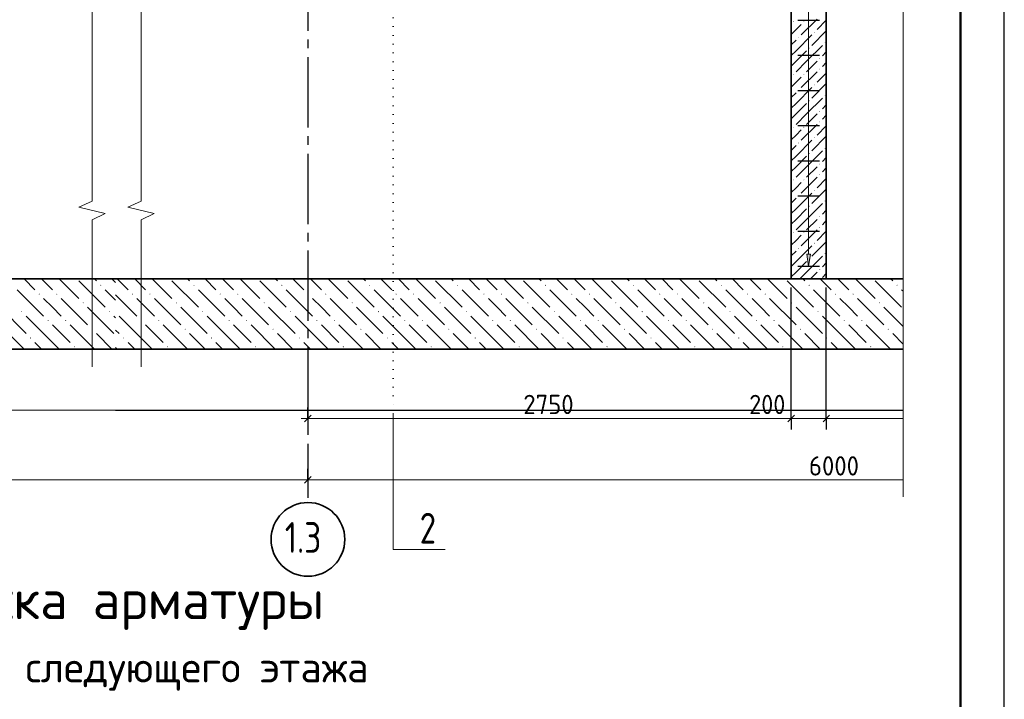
# Model space of a CAD drawing. Header units: millimetres. Extents: x 0 to 50400, y 0 to 35640.
# Tile 17 of 18: x 36957 to 50400, y 17378 to 26659. Entities that reach past the tile are written whole.
import ezdxf

# ---------------------------------------------------------------- set-up
doc = ezdxf.new("R2010")
doc.units = ezdxf.units.MM
for name, pattern in [('______2', [324, 240, -84]), ('______5', [1320, 960, -120, 120, -120]), ('______9', [120, 0, -120])]:
    doc.linetypes.add(name, pattern=pattern)
for name, color, linetype, lineweight in [('Standard', 7, 'Continuous', 25), ('ЖБ Плита Фундамента верхний уровень', 7, 'Continuous', 35), ('ЖБ Стена верхний уровень', 7, 'Continuous', 35), ('Сечения символ', 7, 'Continuous', 25)]:
    doc.layers.add(name, color=color, linetype=linetype, lineweight=lineweight)
doc.layers.add('Оси', color=7, linetype='______5', true_color=0x656565)
doc.layers.add('Стена Хомут', color=7, linetype='______2', true_color=0xa0a0a0)
doc.styles.add('ISOCPEUR', font='txt')

msp = doc.modelspace()

# ---------------------------------------------------------------- hatches: boundary and pattern name
at = {"layer": 'ЖБ Плита Фундамента верхний уровень', "linetype": 'Continuous', "lineweight": 18, "transparency": 33554687}
for points in [[(38057, 23032), (38064, 23040), (38072, 23032), (38064, 23025)], [(39328, 23032), (39336, 23040), (39343, 23032), (39336, 23025)], [(40528, 23032), (40536, 23040), (40543, 23032), (40536, 23025)], [(41728, 23032), (41736, 23040), (41743, 23032), (41736, 23025)], [(42928, 23032), (42936, 23040), (42943, 23032), (42936, 23025)], [(44128, 23032), (44136, 23040), (44143, 23032), (44136, 23025)], [(45328, 23032), (45336, 23040), (45343, 23032), (45336, 23025)], [(46528, 23032), (46536, 23040), (46543, 23032), (46536, 23025)], [(47728, 23032), (47736, 23040), (47743, 23032), (47736, 23025)], [(48928, 23032), (48936, 23040), (48943, 23032), (48936, 23025)], [(37217, 22912), (37224, 22920), (37232, 22912), (37224, 22905)], [(37457, 22912), (37464, 22920), (37472, 22912), (37464, 22905)], [(38488, 22912), (38496, 22920), (38503, 22912), (38496, 22905)], [(38728, 22912), (38736, 22920), (38743, 22912), (38736, 22905)], [(39688, 22912), (39696, 22920), (39703, 22912), (39696, 22905)], [(39928, 22912), (39936, 22920), (39943, 22912), (39936, 22905)], [(40888, 22912), (40896, 22920), (40903, 22912), (40896, 22905)], [(41128, 22912), (41136, 22920), (41143, 22912), (41136, 22905)], [(42088, 22912), (42096, 22920), (42103, 22912), (42096, 22905)], [(42328, 22912), (42336, 22920), (42343, 22912), (42336, 22905)], [(43288, 22912), (43296, 22920), (43303, 22912), (43296, 22905)], [(43528, 22912), (43536, 22920), (43543, 22912), (43536, 22905)], [(44488, 22912), (44496, 22920), (44503, 22912), (44496, 22905)], [(44728, 22912), (44736, 22920), (44743, 22912), (44736, 22905)], [(45688, 22912), (45696, 22920), (45703, 22912), (45696, 22905)], [(45928, 22912), (45936, 22920), (45943, 22912), (45936, 22905)], [(46888, 22912), (46896, 22920), (46903, 22912), (46896, 22905)], [(47128, 22912), (47136, 22920), (47143, 22912), (47136, 22905)], [(48088, 22912), (48096, 22920), (48103, 22912), (48096, 22905)], [(48328, 22912), (48336, 22920), (48343, 22912), (48336, 22905)], [(37817, 22792), (37824, 22800), (37832, 22792), (37824, 22785)], [(39088, 22792), (39096, 22800), (39103, 22792), (39096, 22785)], [(40288, 22792), (40296, 22800), (40303, 22792), (40296, 22785)], [(41488, 22792), (41496, 22800), (41503, 22792), (41496, 22785)], [(42688, 22792), (42696, 22800), (42703, 22792), (42696, 22785)], [(43888, 22792), (43896, 22800), (43903, 22792), (43896, 22785)], [(45088, 22792), (45096, 22800), (45103, 22792), (45096, 22785)], [(46288, 22792), (46296, 22800), (46303, 22792), (46296, 22785)], [(47488, 22792), (47496, 22800), (47503, 22792), (47496, 22785)], [(48688, 22792), (48696, 22800), (48703, 22792), (48696, 22785)], [(36977, 22672), (36984, 22680), (36992, 22672), (36984, 22665)], [(38177, 22672), (38184, 22680), (38192, 22672), (38184, 22665)], [(39448, 22672), (39456, 22680), (39463, 22672), (39456, 22665)], [(40648, 22672), (40656, 22680), (40663, 22672), (40656, 22665)], [(41848, 22672), (41856, 22680), (41863, 22672), (41856, 22665)], [(43048, 22672), (43056, 22680), (43063, 22672), (43056, 22665)], [(44248, 22672), (44256, 22680), (44263, 22672), (44256, 22665)], [(45448, 22672), (45456, 22680), (45463, 22672), (45456, 22665)], [(46648, 22672), (46656, 22680), (46663, 22672), (46656, 22665)], [(47848, 22672), (47856, 22680), (47863, 22672), (47856, 22665)], [(37337, 22552), (37344, 22560), (37352, 22552), (37344, 22545)], [(37577, 22552), (37584, 22560), (37592, 22552), (37584, 22545)], [(38608, 22552), (38616, 22560), (38623, 22552), (38616, 22545)], [(38848, 22552), (38856, 22560), (38863, 22552), (38856, 22545)], [(39808, 22552), (39816, 22560), (39823, 22552), (39816, 22545)], [(40048, 22552), (40056, 22560), (40063, 22552), (40056, 22545)], [(41008, 22552), (41016, 22560), (41023, 22552), (41016, 22545)], [(41248, 22552), (41256, 22560), (41263, 22552), (41256, 22545)], [(42208, 22552), (42216, 22560), (42223, 22552), (42216, 22545)], [(42448, 22552), (42456, 22560), (42463, 22552), (42456, 22545)], [(43408, 22552), (43416, 22560), (43423, 22552), (43416, 22545)], [(43648, 22552), (43656, 22560), (43663, 22552), (43656, 22545)], [(44608, 22552), (44616, 22560), (44623, 22552), (44616, 22545)], [(44848, 22552), (44856, 22560), (44863, 22552), (44856, 22545)], [(45808, 22552), (45816, 22560), (45823, 22552), (45816, 22545)], [(46048, 22552), (46056, 22560), (46063, 22552), (46056, 22545)], [(47008, 22552), (47016, 22560), (47023, 22552), (47016, 22545)], [(47248, 22552), (47256, 22560), (47263, 22552), (47256, 22545)], [(48208, 22552), (48216, 22560), (48223, 22552), (48216, 22545)], [(48448, 22552), (48456, 22560), (48463, 22552), (48456, 22545)], [(37097, 22312), (37104, 22320), (37112, 22312), (37104, 22305)], [(37937, 22432), (37944, 22440), (37952, 22432), (37944, 22425)], [(38368, 22312), (38376, 22320), (38383, 22312), (38376, 22305)], [(39208, 22432), (39216, 22440), (39223, 22432), (39216, 22425)], [(39568, 22312), (39576, 22320), (39583, 22312), (39576, 22305)], [(40408, 22432), (40416, 22440), (40423, 22432), (40416, 22425)], [(40768, 22312), (40776, 22320), (40783, 22312), (40776, 22305)], [(41608, 22432), (41616, 22440), (41623, 22432), (41616, 22425)], [(41968, 22312), (41976, 22320), (41983, 22312), (41976, 22305)], [(42808, 22432), (42816, 22440), (42823, 22432), (42816, 22425)], [(43168, 22312), (43176, 22320), (43183, 22312), (43176, 22305)], [(44008, 22432), (44016, 22440), (44023, 22432), (44016, 22425)], [(44368, 22312), (44376, 22320), (44383, 22312), (44376, 22305)], [(45208, 22432), (45216, 22440), (45223, 22432), (45216, 22425)], [(45568, 22312), (45576, 22320), (45583, 22312), (45576, 22305)], [(46408, 22432), (46416, 22440), (46423, 22432), (46416, 22425)], [(46768, 22312), (46776, 22320), (46783, 22312), (46776, 22305)], [(47608, 22432), (47616, 22440), (47623, 22432), (47616, 22425)], [(47968, 22312), (47976, 22320), (47983, 22312), (47976, 22305)], [(48808, 22432), (48816, 22440), (48823, 22432), (48816, 22425)], [(37697, 22192), (37704, 22200), (37712, 22192), (37704, 22185)], [(38968, 22192), (38976, 22200), (38983, 22192), (38976, 22185)], [(40168, 22192), (40176, 22200), (40183, 22192), (40176, 22185)], [(41368, 22192), (41376, 22200), (41383, 22192), (41376, 22185)], [(42568, 22192), (42576, 22200), (42583, 22192), (42576, 22185)], [(43768, 22192), (43776, 22200), (43783, 22192), (43776, 22185)], [(44968, 22192), (44976, 22200), (44983, 22192), (44976, 22185)], [(46168, 22192), (46176, 22200), (46183, 22192), (46176, 22185)], [(47368, 22192), (47376, 22200), (47383, 22192), (47376, 22185)], [(48568, 22192), (48576, 22200), (48583, 22192), (48576, 22185)]]:
    msp.add_hatch(color=7, dxfattribs=at).paths.add_polyline_path(points, flags=16)
at = {"layer": 'ЖБ Стена верхний уровень', "linetype": 'Continuous', "lineweight": 18, "transparency": 33554687}
for points in [[(47514, 26632), (47520, 26638), (47526, 26632), (47520, 26626)], [(47658, 26632), (47664, 26638), (47670, 26632), (47664, 26626)], [(47802, 26488), (47808, 26494), (47814, 26488), (47808, 26482)], [(47586, 26416), (47592, 26422), (47598, 26416), (47592, 26410)], [(47946, 26344), (47952, 26350), (47958, 26344), (47952, 26338)], [(47730, 26272), (47736, 26278), (47742, 26272), (47736, 26266)], [(47874, 26128), (47880, 26134), (47886, 26128), (47880, 26122)], [(47874, 25984), (47880, 25990), (47886, 25984), (47880, 25978)], [(47514, 25912), (47520, 25918), (47526, 25912), (47520, 25906)], [(47658, 25912), (47664, 25918), (47670, 25912), (47664, 25906)], [(47586, 25696), (47592, 25702), (47598, 25696), (47592, 25690)], [(47802, 25768), (47808, 25774), (47814, 25768), (47808, 25762)], [(47730, 25552), (47736, 25558), (47742, 25552), (47736, 25546)], [(47946, 25624), (47952, 25630), (47958, 25624), (47952, 25618)], [(47874, 25408), (47880, 25414), (47886, 25408), (47880, 25402)], [(47514, 25192), (47520, 25198), (47526, 25192), (47520, 25186)], [(47658, 25192), (47664, 25198), (47670, 25192), (47664, 25186)], [(47874, 25264), (47880, 25270), (47886, 25264), (47880, 25258)], [(47802, 25048), (47808, 25054), (47814, 25048), (47808, 25042)], [(47586, 24976), (47592, 24982), (47598, 24976), (47592, 24970)], [(47946, 24904), (47952, 24910), (47958, 24904), (47952, 24898)], [(47730, 24832), (47736, 24838), (47742, 24832), (47736, 24826)], [(47874, 24688), (47880, 24694), (47886, 24688), (47880, 24682)], [(47514, 24472), (47520, 24478), (47526, 24472), (47520, 24466)], [(47658, 24472), (47664, 24478), (47670, 24472), (47664, 24466)], [(47874, 24544), (47880, 24550), (47886, 24544), (47880, 24538)], [(47802, 24328), (47808, 24334), (47814, 24328), (47808, 24322)], [(47586, 24256), (47592, 24262), (47598, 24256), (47592, 24250)], [(47730, 24112), (47736, 24118), (47742, 24112), (47736, 24106)], [(47946, 24184), (47952, 24190), (47958, 24184), (47952, 24178)], [(47874, 23968), (47880, 23974), (47886, 23968), (47880, 23962)], [(47874, 23824), (47880, 23830), (47886, 23824), (47880, 23818)], [(47514, 23752), (47520, 23758), (47526, 23752), (47520, 23746)], [(47658, 23752), (47664, 23758), (47670, 23752), (47664, 23746)], [(47586, 23536), (47592, 23542), (47598, 23536), (47592, 23530)], [(47802, 23608), (47808, 23614), (47814, 23608), (47808, 23602)], [(47730, 23392), (47736, 23398), (47742, 23392), (47736, 23386)], [(47946, 23464), (47952, 23470), (47958, 23464), (47952, 23458)], [(47874, 23248), (47880, 23254), (47886, 23248), (47880, 23242)]]:
    msp.add_hatch(color=7, dxfattribs=at).paths.add_polyline_path(points, flags=16)
at = {"layer": 'Стена Хомут', "linetype": 'Continuous', "lineweight": 13, "transparency": 33554687}
msp.add_hatch(color=7, dxfattribs=at).paths.add_polyline_path([(47752, 23457), (47728, 23289), (47704, 23457)], flags=16)

# ---------------------------------------------------------------- linework, layer by layer
at = {"layer": 'Standard', "color": 7, "linetype": 'Continuous', "lineweight": 13, "transparency": 33554687}
for p, q in [((49020, 32144), (49020, 20144)), ((37946, 28199), (37946, 26191)), ((38615, 28199), (38615, 26191)), ((37946, 26191), (37946, 24182)), ((38615, 26191), (38615, 24182)), ((37946, 24182), (37766, 24097)), ((37766, 24097), (38126, 24011)), ((38615, 24182), (38435, 24097)), ((38435, 24097), (38795, 24011)), ((38126, 24011), (37946, 23926)), ((38795, 24011), (38615, 23926)), ((37946, 23926), (37946, 21917)), ((38615, 23926), (38615, 21917)), ((37946, 21917), (37946, 21917)), ((38615, 21917), (38615, 21917)), ((40890, 21213), (40800, 21213)), ((40890, 21213), (47490, 21213)), ((47490, 21213), (47970, 21213)), ((47970, 21213), (49018, 21213)), ((38267, 20374), (36115, 20374)), ((40890, 20374), (38267, 20374)), ((49018, 20374), (40890, 20374))]:
    msp.add_line(p, q, dxfattribs=at)
at = {"layer": 'Standard', "color": 254, "linetype": 'Continuous', "lineweight": 18, "true_color": 0xc4c4ff, "transparency": 33554687}
msp.add_line((36115, 21329), (38267, 21329), dxfattribs=at)
at = {"layer": 'Standard', "color": 254, "linetype": 'Continuous', "lineweight": 25, "true_color": 0xc4c4ff, "transparency": 33554687}
msp.add_line((38267, 21329), (49018, 21329), dxfattribs=at)
at = {"layer": 'Standard', "color": 7, "linetype": 'Continuous', "lineweight": 25, "transparency": 33554687}
for p, q in [((40845, 21168), (40935, 21258)), ((47445, 21168), (47535, 21258)), ((47925, 21168), (48015, 21258)), ((40935, 20419), (40845, 20329))]:
    msp.add_line(p, q, dxfattribs=at)
at = {"layer": 'Standard', "color": 7, "linetype": 'Continuous', "lineweight": -3, "transparency": 33554687}
for p, q in [((40890, 21213), (40890, 21363)), ((47490, 21213), (47490, 21363)), ((47970, 21213), (47970, 21363)), ((40890, 21213), (40890, 21063)), ((40890, 21213), (40890, 21213)), ((47490, 21213), (47490, 21063)), ((47970, 21213), (47970, 21063)), ((40890, 20374), (40890, 20524)), ((40890, 20374), (40890, 20224))]:
    msp.add_line(p, q, dxfattribs=at)
at = {"layer": 'Standard', "color": 7, "linetype": 'Continuous', "lineweight": 25, "transparency": 33554687}
msp.add_lwpolyline([(0, 0), (50400, 0), (50400, 35640), (0, 35640), (0, 0)], close=True, dxfattribs=at)
at = {"layer": 'Standard', "color": 7, "linetype": 'Continuous', "lineweight": 50, "transparency": 33554687}
msp.add_lwpolyline([(2400, 35040), (49800, 35040), (49800, 600), (2400, 600), (2400, 35040)], close=True, dxfattribs=at)
at = {"layer": 'Standard', "color": 7, "linetype": 'Continuous', "lineweight": -3, "transparency": 33554687}
for points in [[(47490, 21213), (47490, 21234), (47490, 21234), (47490, 23001)], [(47970, 21213), (47970, 21234), (47970, 21234), (47970, 23001)]]:
    msp.add_lwpolyline(points, dxfattribs=at)
at = {"layer": 'ЖБ Плита Фундамента верхний уровень', "color": 7, "linetype": 'Continuous', "lineweight": 35, "transparency": 33554687}
for p, q in [((38267, 23121), (36115, 23121)), ((47490, 23121), (38267, 23121)), ((47970, 23121), (47490, 23121)), ((49018, 23121), (47970, 23121)), ((36115, 22161), (38267, 22161)), ((38267, 22161), (49018, 22161))]:
    msp.add_line(p, q, dxfattribs=at)
at = {"layer": 'ЖБ Плита Фундамента верхний уровень', "color": 252, "linetype": 'Continuous', "lineweight": 18, "true_color": 0x8f8f8f, "transparency": 33554687}
for p, q in [((37016, 23121), (37164, 22972)), ((37256, 23121), (37404, 22972)), ((37496, 23121), (37764, 22852)), ((37764, 23092), (38124, 22732)), ((38004, 23092), (37976, 23121)), ((38216, 23121), (38267, 23070)), ((38287, 23121), (38436, 22972)), ((38527, 23121), (38676, 22972)), ((38767, 23121), (39036, 22852)), ((39036, 23092), (39396, 22732)), ((39276, 23092), (39247, 23121)), ((39487, 23121), (39636, 22972)), ((39727, 23121), (39876, 22972)), ((39967, 23121), (40236, 22852)), ((40236, 23092), (40596, 22732)), ((40476, 23092), (40447, 23121)), ((40687, 23121), (40836, 22972)), ((40927, 23121), (41076, 22972)), ((41167, 23121), (41436, 22852)), ((41436, 23092), (41796, 22732)), ((41676, 23092), (41647, 23121)), ((41887, 23121), (42036, 22972)), ((42127, 23121), (42276, 22972)), ((42367, 23121), (42636, 22852)), ((42636, 23092), (42996, 22732)), ((42876, 23092), (42847, 23121)), ((43087, 23121), (43236, 22972)), ((43327, 23121), (43476, 22972)), ((43567, 23121), (43836, 22852)), ((43836, 23092), (44196, 22732)), ((44076, 23092), (44047, 23121)), ((44287, 23121), (44436, 22972)), ((44527, 23121), (44676, 22972)), ((44767, 23121), (45036, 22852)), ((45036, 23092), (45396, 22732)), ((45276, 23092), (45247, 23121)), ((45487, 23121), (45636, 22972)), ((45727, 23121), (45876, 22972)), ((45967, 23121), (46236, 22852)), ((46236, 23092), (46596, 22732)), ((46476, 23092), (46447, 23121)), ((46687, 23121), (46836, 22972)), ((46927, 23121), (47076, 22972)), ((47167, 23121), (47436, 22852)), ((47436, 23092), (47796, 22732)), ((47676, 23092), (47647, 23121)), ((47887, 23121), (48036, 22972)), ((48127, 23121), (48276, 22972)), ((48367, 23121), (48636, 22852)), ((48636, 23092), (48996, 22732)), ((48876, 23092), (48847, 23121)), ((36924, 22972), (37284, 22612)), ((38124, 22972), (38267, 22830)), ((38267, 22901), (38556, 22612)), ((39396, 22972), (39756, 22612)), ((40596, 22972), (40956, 22612)), ((41796, 22972), (42156, 22612)), ((42996, 22972), (43356, 22612)), ((44196, 22972), (44556, 22612)), ((45396, 22972), (45756, 22612)), ((46596, 22972), (46956, 22612)), ((47796, 22972), (48156, 22612)), ((48996, 22972), (49018, 22950)), ((36684, 22732), (37044, 22372)), ((37404, 22732), (37284, 22852)), ((37524, 22612), (37404, 22732)), ((37524, 22852), (37884, 22492)), ((37884, 22732), (38244, 22372)), ((38676, 22732), (38556, 22852)), ((38796, 22612), (38676, 22732)), ((38796, 22852), (39156, 22492)), ((39156, 22732), (39516, 22372)), ((39876, 22732), (39756, 22852)), ((39996, 22612), (39876, 22732)), ((39996, 22852), (40356, 22492)), ((40356, 22732), (40716, 22372)), ((41076, 22732), (40956, 22852)), ((41196, 22612), (41076, 22732)), ((41196, 22852), (41556, 22492)), ((41556, 22732), (41916, 22372)), ((42276, 22732), (42156, 22852)), ((42396, 22612), (42276, 22732)), ((42396, 22852), (42756, 22492)), ((42756, 22732), (43116, 22372)), ((43476, 22732), (43356, 22852)), ((43596, 22612), (43476, 22732)), ((43596, 22852), (43956, 22492)), ((43956, 22732), (44316, 22372)), ((44676, 22732), (44556, 22852)), ((44796, 22612), (44676, 22732)), ((44796, 22852), (45156, 22492)), ((45156, 22732), (45516, 22372)), ((45876, 22732), (45756, 22852)), ((45996, 22612), (45876, 22732)), ((45996, 22852), (46356, 22492)), ((46356, 22732), (46716, 22372)), ((47076, 22732), (46956, 22852)), ((47196, 22612), (47076, 22732)), ((47196, 22852), (47556, 22492)), ((47556, 22732), (47916, 22372)), ((48276, 22732), (48156, 22852)), ((48396, 22612), (48276, 22732)), ((48396, 22852), (48756, 22492)), ((48756, 22732), (49018, 22470)), ((37404, 22252), (37044, 22612)), ((38267, 22590), (38244, 22612)), ((38676, 22252), (38316, 22612)), ((39876, 22252), (39516, 22612)), ((41076, 22252), (40716, 22612)), ((42276, 22252), (41916, 22612)), ((43476, 22252), (43116, 22612)), ((44676, 22252), (44316, 22612)), ((45876, 22252), (45516, 22612)), ((47076, 22252), (46716, 22612)), ((48276, 22252), (47916, 22612)), ((37404, 22492), (37644, 22252)), ((37644, 22492), (37976, 22161)), ((38676, 22492), (38916, 22252)), ((38916, 22492), (39247, 22161)), ((39876, 22492), (40116, 22252)), ((40116, 22492), (40447, 22161)), ((41076, 22492), (41316, 22252)), ((41316, 22492), (41647, 22161)), ((42276, 22492), (42516, 22252)), ((42516, 22492), (42847, 22161)), ((43476, 22492), (43716, 22252)), ((43716, 22492), (44047, 22161)), ((44676, 22492), (44916, 22252)), ((44916, 22492), (45247, 22161)), ((45876, 22492), (46116, 22252)), ((46116, 22492), (46447, 22161)), ((47076, 22492), (47316, 22252)), ((47316, 22492), (47647, 22161)), ((48276, 22492), (48516, 22252)), ((48516, 22492), (48847, 22161)), ((37016, 22161), (36804, 22372)), ((38216, 22161), (38004, 22372)), ((38267, 22421), (38316, 22372)), ((39487, 22161), (39276, 22372)), ((40687, 22161), (40476, 22372)), ((41887, 22161), (41676, 22372)), ((43087, 22161), (42876, 22372)), ((44287, 22161), (44076, 22372)), ((45487, 22161), (45276, 22372)), ((46687, 22161), (46476, 22372)), ((47887, 22161), (47676, 22372)), ((49018, 22230), (48876, 22372)), ((37164, 22252), (37256, 22161)), ((37404, 22252), (37496, 22161)), ((38287, 22161), (38267, 22181)), ((38436, 22252), (38527, 22161)), ((38676, 22252), (38767, 22161)), ((39636, 22252), (39727, 22161)), ((39876, 22252), (39967, 22161)), ((40836, 22252), (40927, 22161)), ((41076, 22252), (41167, 22161)), ((42036, 22252), (42127, 22161)), ((42276, 22252), (42367, 22161)), ((43236, 22252), (43327, 22161)), ((43476, 22252), (43567, 22161)), ((44436, 22252), (44527, 22161)), ((44676, 22252), (44767, 22161)), ((45636, 22252), (45727, 22161)), ((45876, 22252), (45967, 22161)), ((46836, 22252), (46927, 22161)), ((47076, 22252), (47167, 22161)), ((48036, 22252), (48127, 22161)), ((48276, 22252), (48367, 22161))]:
    msp.add_line(p, q, dxfattribs=at)
at = {"layer": 'ЖБ Стена верхний уровень', "color": 7, "linetype": 'Continuous', "lineweight": 35, "transparency": 33554687}
for p, q in [((47490, 29697), (47490, 23121)), ((47970, 23121), (47970, 29697)), ((47490, 23121), (47970, 23121))]:
    msp.add_line(p, q, dxfattribs=at)
at = {"layer": 'ЖБ Стена верхний уровень', "color": 251, "linetype": 'Continuous', "lineweight": 18, "true_color": 0x494949, "transparency": 33554687}
for p, q in [((47844, 26668), (47628, 26452)), ((47970, 26651), (47844, 26524)), ((47490, 26459), (47556, 26524)), ((47556, 26524), (47628, 26596)), ((47970, 26507), (47772, 26308)), ((47556, 26380), (47490, 26315)), ((47556, 26236), (47772, 26452)), ((47556, 26236), (47490, 26171)), ((47700, 26236), (47556, 26092)), ((47700, 26092), (47916, 26308)), ((47970, 26219), (47916, 26164)), ((47556, 26092), (47490, 26027)), ((47700, 26092), (47556, 25948)), ((47844, 26092), (47700, 25948)), ((47844, 25948), (47628, 25732)), ((47916, 26020), (47970, 26075)), ((47556, 25804), (47628, 25876)), ((47970, 25931), (47844, 25804)), ((47490, 25739), (47556, 25804)), ((47556, 25516), (47772, 25732)), ((47970, 25787), (47772, 25588)), ((47556, 25660), (47490, 25595)), ((47700, 25372), (47916, 25588)), ((47556, 25516), (47490, 25451)), ((47700, 25516), (47556, 25372)), ((47970, 25499), (47916, 25444)), ((47556, 25372), (47490, 25307)), ((47700, 25372), (47556, 25228)), ((47844, 25372), (47700, 25228)), ((47916, 25300), (47970, 25355)), ((47556, 25084), (47628, 25156)), ((47844, 25228), (47628, 25012)), ((47970, 25211), (47844, 25084)), ((47490, 25019), (47556, 25084)), ((47556, 24796), (47772, 25012)), ((47970, 25067), (47772, 24868)), ((47556, 24940), (47490, 24875)), ((47556, 24796), (47490, 24731)), ((47700, 24796), (47556, 24652)), ((47700, 24652), (47916, 24868)), ((47970, 24779), (47916, 24724)), ((47556, 24652), (47490, 24587)), ((47700, 24652), (47556, 24508)), ((47844, 24652), (47700, 24508)), ((47916, 24580), (47970, 24635)), ((47844, 24508), (47628, 24292)), ((47970, 24491), (47844, 24364)), ((47490, 24299), (47556, 24364)), ((47556, 24364), (47628, 24436)), ((47970, 24347), (47772, 24148)), ((47556, 24220), (47490, 24155)), ((47556, 24076), (47772, 24292)), ((47556, 24076), (47490, 24011)), ((47700, 24076), (47556, 23932)), ((47700, 23932), (47916, 24148)), ((47556, 23932), (47490, 23867)), ((47700, 23932), (47556, 23788)), ((47844, 23932), (47700, 23788)), ((47970, 24059), (47916, 24004)), ((47916, 23860), (47970, 23915)), ((47556, 23644), (47628, 23716)), ((47844, 23788), (47628, 23572)), ((47970, 23771), (47844, 23644)), ((47490, 23579), (47556, 23644)), ((47556, 23356), (47772, 23572)), ((47970, 23627), (47772, 23428)), ((47556, 23500), (47490, 23435)), ((47700, 23212), (47916, 23428)), ((47556, 23356), (47490, 23291)), ((47700, 23356), (47556, 23212)), ((47970, 23339), (47916, 23284)), ((47556, 23212), (47490, 23147)), ((47700, 23212), (47608, 23121)), ((47844, 23212), (47752, 23121)), ((47916, 23140), (47970, 23195))]:
    msp.add_line(p, q, dxfattribs=at)
at = {"layer": 'Оси', "color": 8, "linetype": '______5', "lineweight": -3, "transparency": 33554687}
msp.add_line((40890, 31429), (40890, 20132), dxfattribs=at)
at = {"layer": 'Оси', "color": 7, "linetype": 'Continuous', "lineweight": 35, "transparency": 33554687}
msp.add_circle((40892, 19562), 503, dxfattribs=at)
at = {"layer": 'Сечения символ', "color": 7, "linetype": '______9', "lineweight": 13, "transparency": 33554687}
msp.add_line((42058, 30288), (42058, 21284), dxfattribs=at)
at = {"layer": 'Сечения символ', "color": 7, "linetype": 'Continuous', "lineweight": 13, "transparency": 33554687}
msp.add_lwpolyline([(42058, 21284), (42058, 19423), (42766, 19423)], dxfattribs=at)
at = {"layer": 'Стена Хомут', "color": 251, "linetype": 'Continuous', "lineweight": 13, "true_color": 0x494949, "transparency": 33554687}
for p, q in [((47728, 23457), (47728, 29361)), ((47728, 23289), (47704, 23457)), ((47704, 23457), (47752, 23457)), ((47752, 23457), (47728, 23289)), ((47728, 23289), (47608, 23289)), ((47728, 23289), (47848, 23289)), ((47728, 23289), (47728, 23289))]:
    msp.add_line(p, q, dxfattribs=at)
at = {"layer": 'Стена Хомут', "color": 36, "linetype": 'Continuous', "lineweight": 25, "true_color": 0x6e3c1e, "transparency": 33554687}
for p, q in [((47876, 26649), (47581, 26649)), ((47876, 26169), (47581, 26169)), ((47876, 25689), (47581, 25689)), ((47876, 25209), (47581, 25209)), ((47876, 24729), (47581, 24729)), ((47876, 24249), (47581, 24249)), ((47876, 23769), (47581, 23769)), ((47876, 23289), (47581, 23289))]:
    msp.add_line(p, q, dxfattribs=at)

# ---------------------------------------------------------------- texts
at = {"layer": 'Standard', "color": 7, "linetype": 'Continuous', "lineweight": 25, "transparency": 33554687, "char_height": 264, "attachment_point": 7, "style": 'ISOCPEUR'}
for s, insert, width in [('\\W0.93;2750', (43833, 21273), 861.71), ('\\W0.91;200', (46917, 21273), 674.39), ('\\W0.93;6000', (47733, 20434), 861.71)]:
    msp.add_mtext(s, dxfattribs=dict(at, insert=insert, width=width))
at = {"layer": 'Standard', "color": 7, "linetype": 'Continuous', "lineweight": 50, "transparency": 33554687, "attachment_point": 7, "style": 'ISOCPEUR'}
for s, insert, char_height, width in [('\\W0.99;Схема отгиба выпуска арматуры', (30191, 18326), 540, 11709.53), ('\\W0.99;вертикальных конструкций следующего этажа', (29592, 17495), 420, 12780.83)]:
    msp.add_mtext(s, dxfattribs=dict(at, insert=insert, char_height=char_height, width=width))
at = {"layer": 'Оси', "color": 7, "linetype": 'Continuous', "lineweight": 35, "transparency": 33554687, "insert": (40577, 19379), "char_height": 420, "width": 795.3, "attachment_point": 7, "style": 'ISOCPEUR'}
msp.add_mtext('\\W0.79;1.3', dxfattribs=at)
at = {"layer": 'Сечения символ', "color": 7, "linetype": 'Continuous', "lineweight": 35, "transparency": 33554687, "insert": (42418, 19505), "char_height": 420, "width": 456.97, "attachment_point": 7, "style": 'ISOCPEUR'}
msp.add_mtext('\\W0.78;2', dxfattribs=at)

doc.saveas('drawing.dxf')
